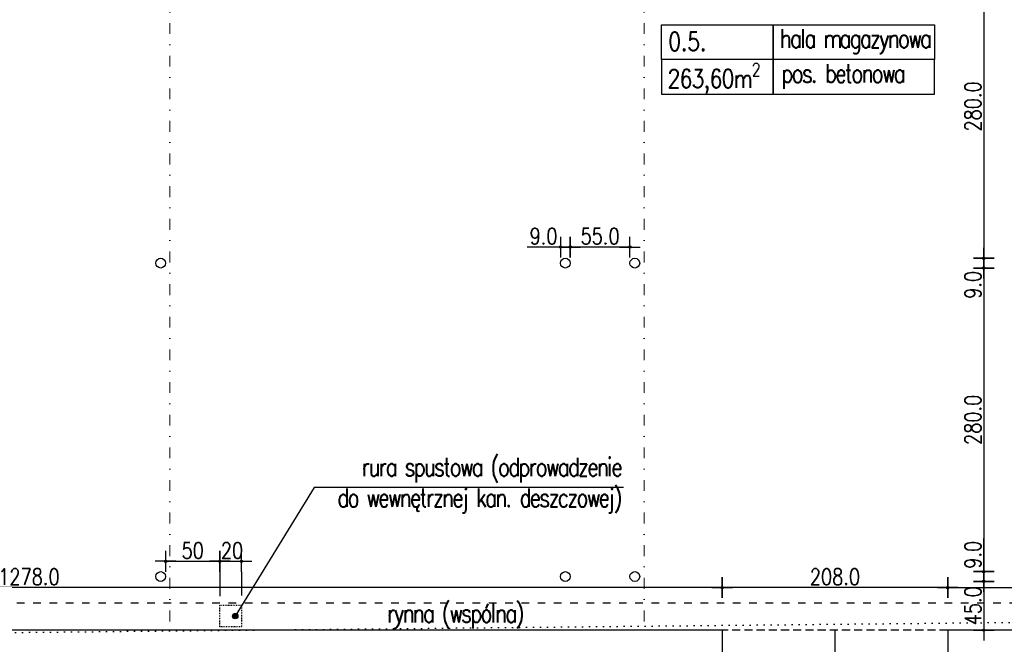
# Model space of a CAD drawing. Header units: millimetres. Extents: x 22865 to 60762, y -18816 to 15611.
# Tile 16 of 256: x 35564 to 36471, y -13266 to -12690. Entities that reach past the tile are written whole.
import ezdxf

# ---------------------------------------------------------------- set-up
doc = ezdxf.new("R2010")
doc.units = ezdxf.units.MM
for name, pattern in [('1_12', [3, 1, -1, 0, -1]), ('DASHED', [15, 7, -8]), ('DASHED2', [0.375, 0.25, -0.125]), ('DOT', [6.35, 0, -6.35]), ('STRICHPUNKT', [3, 1, -1, 0, -1])]:
    doc.linetypes.add(name, pattern=pattern)
for name, color, linetype in [('OPISY', 6, 'Continuous'), ('osie', 9, 'STRICHPUNKT'), ('sciany murowane', 4, 'Continuous'), ('widokowa', 2, 'Continuous'), ('wyburzenia', 14, 'Continuous'), ('WYMIARY', 6, 'Continuous')]:
    doc.layers.add(name, color=color, linetype=linetype)
doc.styles.add('1-100', font='simplex.shx', dxfattribs={"width": 0.8, "height": 15})
doc.dimstyles.new('1-100', dxfattribs={"dimscale": 0.5, "dimtxt": 100, "dimasz": 1, "dimexe": 0.18, "dimexo": 0.0625, "dimgap": 5, "dimtad": 1, "dimdec": 1, "dimzin": 0, "dimdsep": 46, "dimtxsty": '1-100', "dimblk1": 'K', "dimblk2": 'K', "dimsah": 1, "dimcen": 0.09, "dimse1": 1, "dimse2": 1, "dimadec": 0, "dimazin": 0, "dimtfac": 1, "dimtdec": 1, "dimtofl": 0, "dimtmove": 0, "dimatfit": 3, "dimldrblk": 'K', "dimfxl": 0, "dimtolj": 1, "dimtzin": 0, "dimarcsym": 0})

# ---------------------------------------------------------------- blocks, each defined once
blk = doc.blocks.new('K')
for p, q in [((0, -19.1), (0, 19.1)), ((-19.1, 0), (19.1, 0))]:
    blk.add_line(p, q)
blk.add_circle((0, 0), 2.02)
blk = doc.blocks.new('*D2287')
at = {"layer": 'WYMIARY', "color": 0, "lineweight": -2, "ltscale": 0.2}
blk.add_line((36419.78, -13213.7), (37278.78, -13213.7), dxfattribs=at)
at = {"layer": 'WYMIARY', "color": 0, "linetype": 'ByBlock', "lineweight": -2, "xscale": 0.5, "yscale": 0.5, "zscale": 0.5, "rotation": 180}
blk.add_blockref('K', (36419.28, -13213.7), dxfattribs=at)
at = {"layer": 'WYMIARY', "color": 0, "linetype": 'ByBlock', "lineweight": -2, "xscale": 0.5, "yscale": 0.5, "zscale": 0.5}
blk.add_blockref('K', (37279.28, -13213.7), dxfattribs=at)
at = {"layer": 'WYMIARY', "color": 0, "ltscale": 0.2, "insert": (36849.28, -13203.7), "char_height": 15, "attachment_point": 5, "style": '1-100'}
blk.add_mtext('\\A1;860.0', dxfattribs=at)
blk = doc.blocks.new('*D2288')
at = {"layer": 'WYMIARY', "color": 0, "lineweight": -2, "ltscale": 0.2}
blk.add_line((36210.78, -13213.7), (34933.78, -13213.7), dxfattribs=at)
at = {"layer": 'WYMIARY', "color": 0, "linetype": 'ByBlock', "lineweight": -2, "xscale": 0.5, "yscale": 0.5, "zscale": 0.5, "rotation": 180}
blk.add_blockref('K', (34933.28, -13213.7), dxfattribs=at)
at = {"layer": 'WYMIARY', "color": 0, "linetype": 'ByBlock', "lineweight": -2, "xscale": 0.5, "yscale": 0.5, "zscale": 0.5}
blk.add_blockref('K', (36211.28, -13213.7), dxfattribs=at)
at = {"layer": 'WYMIARY', "color": 0, "ltscale": 0.2, "insert": (35572.28, -13203.7), "char_height": 15, "attachment_point": 5, "style": '1-100'}
blk.add_mtext('\\A1;1278.0', dxfattribs=at)
blk = doc.blocks.new('*D2322')
at = {"layer": 'WYMIARY', "color": 0, "lineweight": -2, "ltscale": 0.2}
blk.add_line((36452.45, -12630.51), (36452.45, -12909.51), dxfattribs=at)
at = {"layer": 'WYMIARY', "color": 0, "linetype": 'ByBlock', "lineweight": -2, "xscale": 0.5, "yscale": 0.5, "zscale": 0.5}
for p, rotation in [((36452.45, -12630.01), 90), ((36452.45, -12910.01), 270)]:
    blk.add_blockref('K', p, dxfattribs=dict(at, rotation=rotation))
at = {"layer": 'WYMIARY', "color": 0, "ltscale": 0.2, "insert": (36442.45, -12770.01), "char_height": 15, "attachment_point": 5, "rotation": 90, "style": '1-100'}
blk.add_mtext('\\A1;280.0', dxfattribs=at)
blk = doc.blocks.new('*D2323')
at = {"layer": 'WYMIARY', "color": 0, "lineweight": -2, "ltscale": 0.2}
for p, q in [((36452.45, -12910.51), (36452.45, -12918.51)), ((36452.45, -12919.01), (36452.45, -12949.66))]:
    blk.add_line(p, q, dxfattribs=at)
at = {"layer": 'WYMIARY', "color": 0, "linetype": 'ByBlock', "lineweight": -2, "xscale": 0.5, "yscale": 0.5, "zscale": 0.5}
for p, rotation in [((36452.45, -12910.01), 90), ((36452.45, -12919.01), 270)]:
    blk.add_blockref('K', p, dxfattribs=dict(at, rotation=rotation))
at = {"layer": 'WYMIARY', "color": 0, "ltscale": 0.2, "insert": (36442.45, -12934.58), "char_height": 15, "attachment_point": 5, "rotation": 90, "style": '1-100'}
blk.add_mtext('\\A1;9.0', dxfattribs=at)
blk = doc.blocks.new('*D2324')
at = {"layer": 'WYMIARY', "color": 0, "lineweight": -2, "ltscale": 0.2}
blk.add_line((36452.45, -12919.51), (36452.45, -13198.51), dxfattribs=at)
at = {"layer": 'WYMIARY', "color": 0, "linetype": 'ByBlock', "lineweight": -2, "xscale": 0.5, "yscale": 0.5, "zscale": 0.5}
for p, rotation in [((36452.45, -12919.01), 90), ((36452.45, -13199.01), 270)]:
    blk.add_blockref('K', p, dxfattribs=dict(at, rotation=rotation))
at = {"layer": 'WYMIARY', "color": 0, "ltscale": 0.2, "insert": (36442.45, -13059.01), "char_height": 15, "attachment_point": 5, "rotation": 90, "style": '1-100'}
blk.add_mtext('\\A1;280.0', dxfattribs=at)
blk = doc.blocks.new('*D2325')
at = {"layer": 'WYMIARY', "color": 0, "lineweight": -2, "ltscale": 0.2}
for p, q in [((36452.45, -13199.01), (36452.45, -13168.37)), ((36452.45, -13199.51), (36452.45, -13207.51))]:
    blk.add_line(p, q, dxfattribs=at)
at = {"layer": 'WYMIARY', "color": 0, "linetype": 'ByBlock', "lineweight": -2, "xscale": 0.5, "yscale": 0.5, "zscale": 0.5}
for p, rotation in [((36452.45, -13199.01), 90), ((36452.45, -13208.01), 270)]:
    blk.add_blockref('K', p, dxfattribs=dict(at, rotation=rotation))
at = {"layer": 'WYMIARY', "color": 0, "ltscale": 0.2, "insert": (36442.45, -13183.44), "char_height": 15, "attachment_point": 5, "rotation": 90, "style": '1-100'}
blk.add_mtext('\\A1;9.0', dxfattribs=at)
blk = doc.blocks.new('*D2326')
at = {"layer": 'WYMIARY', "color": 0, "lineweight": -2, "ltscale": 0.2}
blk.add_line((36452.45, -13208.51), (36452.45, -13252.51), dxfattribs=at)
at = {"layer": 'WYMIARY', "color": 0, "linetype": 'ByBlock', "lineweight": -2, "xscale": 0.5, "yscale": 0.5, "zscale": 0.5}
for p, rotation in [((36452.45, -13208.01), 90), ((36452.45, -13253.01), 270)]:
    blk.add_blockref('K', p, dxfattribs=dict(at, rotation=rotation))
at = {"layer": 'WYMIARY', "color": 0, "ltscale": 0.2, "insert": (36442.45, -13230.51), "char_height": 15, "attachment_point": 5, "rotation": 90, "style": '1-100'}
blk.add_mtext('\\A1;45.0', dxfattribs=at)
blk = doc.blocks.new('*D2327')
at = {"layer": 'WYMIARY', "color": 0, "lineweight": -2, "ltscale": 0.2}
blk.add_line((35698.78, -13189.48), (35747.78, -13189.48), dxfattribs=at)
at = {"layer": 'WYMIARY', "color": 0, "linetype": 'ByBlock', "lineweight": -2, "xscale": 0.5, "yscale": 0.5, "zscale": 0.5, "rotation": 180}
blk.add_blockref('K', (35698.28, -13189.48), dxfattribs=at)
at = {"layer": 'WYMIARY', "color": 0, "linetype": 'ByBlock', "lineweight": -2, "xscale": 0.5, "yscale": 0.5, "zscale": 0.5}
blk.add_blockref('K', (35748.28, -13189.48), dxfattribs=at)
at = {"layer": 'WYMIARY', "color": 0, "ltscale": 0.2, "insert": (35723.28, -13179.48), "char_height": 15, "attachment_point": 5, "style": '1-100'}
blk.add_mtext('\\A1;50', dxfattribs=at)
blk = doc.blocks.new('*D2328')
at = {"layer": 'WYMIARY', "color": 0, "lineweight": -2, "ltscale": 0.2}
blk.add_line((35748.78, -13189.48), (35767.78, -13189.48), dxfattribs=at)
at = {"layer": 'WYMIARY', "color": 0, "linetype": 'ByBlock', "lineweight": -2, "xscale": 0.5, "yscale": 0.5, "zscale": 0.5, "rotation": 180}
blk.add_blockref('K', (35748.28, -13189.48), dxfattribs=at)
at = {"layer": 'WYMIARY', "color": 0, "linetype": 'ByBlock', "lineweight": -2, "xscale": 0.5, "yscale": 0.5, "zscale": 0.5}
blk.add_blockref('K', (35768.28, -13189.48), dxfattribs=at)
at = {"layer": 'WYMIARY', "color": 0, "ltscale": 0.2, "insert": (35759.5, -13179.48), "char_height": 15, "attachment_point": 5, "style": '1-100'}
blk.add_mtext('\\A1;20', dxfattribs=at)
blk = doc.blocks.new('*D2329')
at = {"layer": 'WYMIARY', "color": 0, "lineweight": -2, "ltscale": 0.2}
blk.add_line((36418.78, -13213.7), (36211.78, -13213.7), dxfattribs=at)
at = {"layer": 'WYMIARY', "color": 0, "linetype": 'ByBlock', "lineweight": -2, "xscale": 0.5, "yscale": 0.5, "zscale": 0.5, "rotation": 180}
blk.add_blockref('K', (36211.28, -13213.7), dxfattribs=at)
at = {"layer": 'WYMIARY', "color": 0, "linetype": 'ByBlock', "lineweight": -2, "xscale": 0.5, "yscale": 0.5, "zscale": 0.5}
blk.add_blockref('K', (36419.28, -13213.7), dxfattribs=at)
at = {"layer": 'WYMIARY', "color": 0, "ltscale": 0.2, "insert": (36315.28, -13203.7), "char_height": 15, "attachment_point": 5, "style": '1-100'}
blk.add_mtext('\\A1;208.0', dxfattribs=at)
blk = doc.blocks.new('*D2330')
at = {"layer": 'WYMIARY', "color": 0, "lineweight": -2, "ltscale": 0.2}
blk.add_line((36125.78, -12899.65), (36071.78, -12899.65), dxfattribs=at)
at = {"layer": 'WYMIARY', "color": 0, "linetype": 'ByBlock', "lineweight": -2, "xscale": 0.5, "yscale": 0.5, "zscale": 0.5, "rotation": 180}
blk.add_blockref('K', (36071.28, -12899.65), dxfattribs=at)
at = {"layer": 'WYMIARY', "color": 0, "linetype": 'ByBlock', "lineweight": -2, "xscale": 0.5, "yscale": 0.5, "zscale": 0.5}
blk.add_blockref('K', (36126.28, -12899.65), dxfattribs=at)
at = {"layer": 'WYMIARY', "color": 0, "ltscale": 0.2, "insert": (36098.78, -12889.65), "char_height": 15, "attachment_point": 5, "style": '1-100'}
blk.add_mtext('\\A1;55.0', dxfattribs=at)
blk = doc.blocks.new('*D2331')
at = {"layer": 'WYMIARY', "color": 0, "lineweight": -2, "ltscale": 0.2}
for p, q in [((36062.28, -12899.65), (36031.64, -12899.65)), ((36070.78, -12899.65), (36062.78, -12899.65))]:
    blk.add_line(p, q, dxfattribs=at)
at = {"layer": 'WYMIARY', "color": 0, "linetype": 'ByBlock', "lineweight": -2, "xscale": 0.5, "yscale": 0.5, "zscale": 0.5, "rotation": 180}
blk.add_blockref('K', (36062.28, -12899.65), dxfattribs=at)
at = {"layer": 'WYMIARY', "color": 0, "linetype": 'ByBlock', "lineweight": -2, "xscale": 0.5, "yscale": 0.5, "zscale": 0.5}
blk.add_blockref('K', (36071.28, -12899.65), dxfattribs=at)
at = {"layer": 'WYMIARY', "color": 0, "ltscale": 0.2, "insert": (36046.71, -12889.65), "char_height": 15, "attachment_point": 5, "style": '1-100'}
blk.add_mtext('\\A1;9.0', dxfattribs=at)

msp = doc.modelspace()

# ---------------------------------------------------------------- hatches: boundary and pattern name
at = {"layer": 'WYMIARY', "ltscale": 0.2, "transparency": 33554687}
h = msp.add_hatch(color=256, dxfattribs=at)
h.dxf.hatch_style = 1
h.paths.add_polyline_path([(35764.94, -13240.01, 0.218535), (35764.07, -13238.12, 4.575927)])

# ---------------------------------------------------------------- linework, layer by layer
at = {"layer": 'OPISY'}
for points in [[(36155.53, -12694.68), (36258.42, -12694.68), (36258.42, -12726.61), (36155.53, -12726.61)], [(36258.42, -12694.68), (36407, -12694.68), (36407, -12726.61), (36258.42, -12726.61)], [(36407, -12726.61), (36258.42, -12726.61), (36258.42, -12694.68), (36407, -12694.68)], [(36258.42, -12726.61), (36155.53, -12726.61), (36155.53, -12758.54), (36258.42, -12758.54)], [(36407, -12726.61), (36258.42, -12726.61), (36258.42, -12758.54), (36407, -12758.54)]]:
    msp.add_lwpolyline(points, close=True, dxfattribs=at)
at = {"layer": 'osie', "linetype": '1_12', "lineweight": 15, "ltscale": 10}
for p, q in [((35702.28, -12061.01), (35702.28, -13253.01)), ((36139.28, -12061.01), (36139.28, -13253.01))]:
    msp.add_line(p, q, dxfattribs=at)
at = {"layer": 'sciany murowane', "ltscale": 20}
for p, q in [((36211.28, -13253.01), (34871.78, -13253.01)), ((37283.28, -13253.01), (36419.28, -13253.01))]:
    msp.add_line(p, q, dxfattribs=at)
at = {"layer": 'sciany murowane', "ltscale": 0.2}
for p, q in [((36211.28, -13253.01), (36211.28, -13273.01)), ((36419.28, -13253.01), (36419.28, -13273.01))]:
    msp.add_line(p, q, dxfattribs=at)
at = {"layer": 'widokowa', "color": 1, "linetype": 'DASHED'}
msp.add_line((37323.28, -13228.01), (34904.28, -13228.01), dxfattribs=at)
at = {"layer": 'widokowa', "color": 1, "linetype": 'DASHED2', "ltscale": 30}
msp.add_line((36419.28, -13253.01), (36211.28, -13253.01), dxfattribs=at)
at = {"layer": 'widokowa', "color": 1, "linetype": 'DASHED', "ltscale": 0.1}
msp.add_lwpolyline([(35748.28, -13230.01), (35768.28, -13230.01), (35768.28, -13250.01), (35748.28, -13250.01)], close=True, dxfattribs=at)
at = {"layer": 'wyburzenia', "linetype": 'DOT'}
msp.add_line((37275.63, -13237.75), (34918.03, -13261.55), dxfattribs=at)
at = {"layer": 'WYMIARY', "ltscale": 0.2}
for p, q in [((35835.24, -13121.48), (35762.44, -13240.01)), ((36120.53, -13121.48), (35835.24, -13121.48)), ((35748.28, -13199.04), (35748.28, -13221.66)), ((35768.28, -13199.04), (35768.28, -13221.04)), ((36315.28, -13253.01), (36315.23, -13377.51))]:
    msp.add_line(p, q, dxfattribs=at)
at = {"layer": 'WYMIARY', "color": 3, "ltscale": 0.2}
for centre in [(35693.78, -12914.51), (36066.78, -12914.51), (36130.78, -12914.51), (35693.78, -13203.51), (36066.78, -13203.51), (36130.78, -13203.51)]:
    msp.add_circle(centre, 4.5, dxfattribs=at)
at = {"layer": 'WYMIARY', "ltscale": 0.2}
msp.add_circle((35762.44, -13240.01), 2.5, dxfattribs=at)

# ---------------------------------------------------------------- texts
at = {"layer": 'OPISY', "color": 2, "insert": (36161.73, -12710.14), "char_height": 17, "width": 183.8811, "attachment_point": 4, "style": '1-100'}
msp.add_mtext('{\\Fsimplex8|c238;0.5.}', dxfattribs=at)
at = {"layer": 'OPISY', "char_height": 17, "attachment_point": 4, "style": '1-100'}
for s, insert, width in [('{\\T0.75;\\Fsimplex8|c238;hala magazynowa\\T0.8;  }', (36264.4, -12710.14), 302.1591), ('{\\T0.8;\\Fsimplex8|c238;pos. betonowa}', (36265.96, -12742.33), 302.1591), ('\\pxqr;{\\T0.8;\\Fsimplex8|c238;rura spustowa (odprowadzenie\\Pdo wewnętrznej kan. deszczowej)}', (35794.84, -13119.49), 323.3113), ('{\\T0.8;\\Fsimplex8|c238;rynna (wspólna)}', (35902.33, -13240.16), 302.1591)]:
    msp.add_mtext(s, dxfattribs=dict(at, insert=insert, width=width))
at = {"layer": 'OPISY', "color": 1, "insert": (36161.05, -12744.07), "char_height": 17, "width": 183.8811, "attachment_point": 4, "style": '1-100'}
msp.add_mtext('\\A1;{\\T0.95;\\Fsimplex8|c238;263,60m{\\H0.7x;\\S2^ ;}}', dxfattribs=at)

# ---------------------------------------------------------------- dimensions: what is measured, and where the dimension line sits
at = {"layer": 'WYMIARY', "ltscale": 0.2}
for base, p1, p2, picture, middle in [((36452.45, -12910.01), (36462.01, -12630.01), (36462.01, -12910.01), '*D2322', (36442.45, -12770.01)), ((36452.45, -12919.01), (36462.01, -12910.01), (36462.01, -12919.01), '*D2323', (36442.45, -12934.58)), ((36452.45, -13199.01), (36462.01, -12919.01), (36462.01, -13199.01), '*D2324', (36442.45, -13059.01)), ((36452.45, -13253.01), (36462.01, -13208.01), (36462.01, -13253.01), '*D2326', (36442.45, -13230.51))]:
    dim = msp.add_linear_dim(base=base, p1=p1, p2=p2, angle=90, dimstyle='1-100', dxfattribs=at)
    dim.commit()
    dim.dimension.update_dxf_attribs({"geometry": picture, "text_midpoint": middle})
for base, p1, p2, picture, middle in [((36062.28, -12899.65), (36071.28, -12914.51), (36062.28, -12914.51), '*D2331', (36046.71, -12889.65)), ((36071.28, -12899.65), (36126.28, -12914.51), (36071.28, -12914.51), '*D2330', (36098.78, -12889.65)), ((34933.28, -13213.7), (36211.28, -13253.01), (34933.28, -13253.01), '*D2288', (35572.28, -13203.7)), ((36211.28, -13213.7), (36419.28, -13204.14), (36211.28, -13204.14), '*D2329', (36315.28, -13203.7)), ((37279.28, -13213.7), (36419.28, -13253.01), (37279.28, -13253.01), '*D2287', (36849.28, -13203.7))]:
    dim = msp.add_linear_dim(base=base, p1=p1, p2=p2, dimstyle='1-100', dxfattribs=at)
    dim.commit()
    dim.dimension.update_dxf_attribs({"geometry": picture, "text_midpoint": middle})
dim = msp.add_linear_dim(base=(35748.28, -13189.48), p1=(35698.28, -13203.51), p2=(35748.28, -13230.01), dimstyle='1-100', override={"dimdec": 0, "dimtxsty": '1-100', "dimldrblk": 'K'}, dxfattribs=at)
dim.commit()
dim.dimension.update_dxf_attribs({"geometry": '*D2327', "text_midpoint": (35723.28, -13179.48)})
dim = msp.add_linear_dim(base=(35768.28, -13189.48), p1=(35748.28, -13230.01), p2=(35768.28, -13230.01), dimstyle='1-100', override={"dimdec": 0, "dimtxsty": '1-100', "dimldrblk": 'K'}, dxfattribs=at)
dim.commit()
dim.dimension.update_dxf_attribs({"geometry": '*D2328', "text_midpoint": (35759.5, -13189.48), "dimtype": 160})
dim = msp.add_linear_dim(base=(36452.45, -13208.01), p1=(36462.01, -13199.01), p2=(36462.01, -13208.01), angle=90, dimstyle='1-100', dxfattribs=at)
dim.commit()
dim.dimension.update_dxf_attribs({"geometry": '*D2325', "text_midpoint": (36452.45, -13183.44), "dimtype": 160})

doc.saveas('drawing.dxf')
